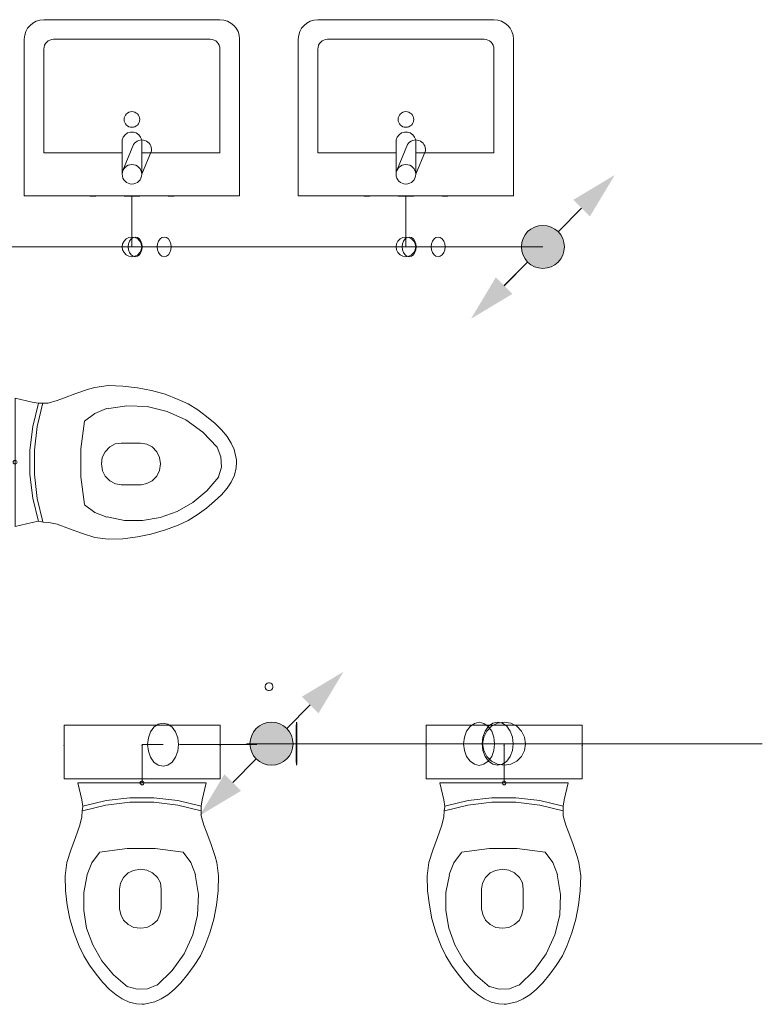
# Model space of a CAD drawing. Header units: millimetres. Extents: x -8419 to 49496, y -17222 to 2761.
# Tile 8 of 9: x 44726 to 46623, y -4588 to -2072. Entities that reach past the tile are written whole.
import ezdxf

# ---------------------------------------------------------------- set-up
doc = ezdxf.new("R2010")
doc.units = ezdxf.units.MM
doc.layers.add('Kanalizace', color=7, linetype='Continuous')
doc.layers.add('Zdravotní technika', color=7, linetype='Continuous')

# ---------------------------------------------------------------- blocks, each defined once
blk = doc.blocks.new('Basin-Sink-Bidet-ID-29-8-29-1424')
at = {"layer": 'Zdravotní technika', "color": 7, "lineweight": 5}
for p, q in [((-225, 450), (225, 450)), ((-275, 0), (-275, 400)), ((-200, 400), (200, 400)), ((-225, 110), (-225, 375)), ((-25, 55), (-25, 143)), ((-23, 65), (4, 131)), ((25, 143), (25, 55)), ((-25, 110), (-225, 110)), ((25, 55), (50, 115))]:
    blk.add_line(p, q, dxfattribs=at)
for points in [[(275, 400), (275, 0), (-275, 0)], [(225, 375), (225, 110), (25, 110)], [(-25, 143), (-22.2, 150.1), (-17.5, 156.1), (-11.1, 160.5), (-3.8, 162.7), (3.8, 162.7), (11.1, 160.5), (17.5, 156.1), (22.2, 150.1), (25, 143)], [(-92.5, -1), (-92.5, 0), (-107.5, 0), (-107.5, -1), (-92.5, -1)], [(20, -1), (20, 0), (-20, 0), (-20, -1), (20, -1)], [(107.5, -1), (107.5, 0), (92.5, 0), (92.5, -1), (107.5, -1)]]:
    blk.add_lwpolyline(points, dxfattribs=at)
for centre, radius in [((0, 195), 20), ((0, 55), 25)]:
    blk.add_circle(centre, radius, dxfattribs=at)
for centre, radius, start, end in [((-225, 400), 50, 90, 180), ((225, 400), 50, 0, 90), ((-200, 375), 25, 90, 180), ((200, 375), 25, 0, 90), ((25.1, 117.7), 25, 353.8988, 147.7432)]:
    blk.add_arc(centre, radius, start, end, dxfattribs=at)
blk = doc.blocks.new('Basin-Sink-Bidet-ID-29-8-29-1549')
at = {"layer": 'Zdravotní technika', "color": 7, "lineweight": 5}
for p, q in [((-225, 450), (225, 450)), ((-275, 0), (-275, 400)), ((-200, 400), (200, 400)), ((-225, 110), (-225, 375)), ((-25, 55), (-25, 143)), ((-23, 65), (4, 131)), ((25, 143), (25, 55)), ((-25, 110), (-225, 110)), ((25, 55), (50, 115))]:
    blk.add_line(p, q, dxfattribs=at)
for points in [[(275, 400), (275, 0), (-275, 0)], [(225, 375), (225, 110), (25, 110)], [(-25, 143), (-22.2, 150.1), (-17.5, 156.1), (-11.1, 160.5), (-3.8, 162.7), (3.8, 162.7), (11.1, 160.5), (17.5, 156.1), (22.2, 150.1), (25, 143)], [(-92.5, -1), (-92.5, 0), (-107.5, 0), (-107.5, -1), (-92.5, -1)], [(20, -1), (20, 0), (-20, 0), (-20, -1), (20, -1)], [(107.5, -1), (107.5, 0), (92.5, 0), (92.5, -1), (107.5, -1)]]:
    blk.add_lwpolyline(points, dxfattribs=at)
for centre, radius in [((0, 195), 20), ((0, 55), 25)]:
    blk.add_circle(centre, radius, dxfattribs=at)
for centre, radius, start, end in [((-225, 400), 50, 90, 180), ((225, 400), 50, 0, 90), ((-200, 375), 25, 90, 180), ((200, 375), 25, 0, 90), ((25.1, 117.7), 25, 353.8988, 147.7432)]:
    blk.add_arc(centre, radius, start, end, dxfattribs=at)
blk = doc.blocks.new('WC-ID-29-8-29-2615')
at = {"layer": 'Zdravotní technika', "color": 7, "lineweight": 5}
for points in [[(199.4, 10.6), (199.4, 147.8), (-199.4, 147.8), (-199.4, 10.6), (199.4, 10.6)], [(153.3, -43.3), (163.3, 0), (-164.4, 0), (-154.4, -43.3), (-151.1, -60.2), (-153.3, -71.8), (-154.4, -86.6), (-158.9, -107.7), (-170, -139.3), (-182.2, -172.1), (-192.2, -203.7), (-196.7, -237.5), (-195.6, -275.5), (-191.1, -312.4), (-184.4, -347.3), (-173.3, -384.2), (-161.1, -416.9), (-148.9, -442.3), (-134.4, -465.5), (-117.8, -488.7), (-100, -509.8), (-83.3, -527.8), (-66.7, -541.5), (-51.1, -552.1), (-33.3, -560.5), (-14.4, -564.7), (0, -565.8), (5.6, -565.8), (32.2, -559.4), (48.9, -552.1), (65.6, -541.5), (82.2, -527.8), (98.9, -510.9), (116.7, -488.7), (133.3, -466.6), (148.9, -442.3), (160, -416.9), (173.3, -383.2), (183.3, -348.3), (190, -312.4), (194.4, -275.5), (195.6, -237.5), (191.1, -203.7), (186.7, -187.9), (175.6, -155.2), (163.3, -123.5), (157.8, -107.7), (151.1, -84.4), (151.1, -76), (151.1, -59.1), (153.3, -43.3)], [(151.2, -71.3), (91.4, -56.8), (30.2, -49.5), (-31.5, -49.4), (-92.8, -56.7), (-152.6, -71.1)], [(150.9, -59.5), (91.4, -45.1), (30.3, -37.8), (-31.2, -37.9), (-92.2, -45.2), (-151.8, -59.8)], [(104.6, -177), (33.7, -167.9), (-37.8, -168), (-108.6, -177.3)], [(-109.3, -177.5), (-128.6, -204.2), (-140.5, -234.5)], [(136.7, -233.9), (124.4, -203.8), (104.9, -177.4)], [(-21.1, -369.4), (-4.4, -371.6), (12.2, -369.4), (26.7, -362.1), (38.9, -350.4), (45.6, -336.7), (48.9, -320.9), (48.9, -271.3), (46.7, -255.4), (38.9, -241.7), (26.7, -230.1), (12.2, -222.7), (-4.4, -220.6), (-22.2, -223.8), (-35.6, -230.1), (-47.8, -241.7), (-55.6, -256.5), (-57.8, -271.3), (-57.8, -321.9), (-54.4, -336.7), (-47.8, -350.4), (-35.6, -362.1), (-21.1, -369.4)], [(-140, -235.1), (-148.7, -280), (-149.2, -325.8), (-141.7, -370.9), (-126.2, -414.2), (-103.2, -454.3), (-73.4, -490.2), (-37.6, -520.8)], [(38.1, -516.6), (76.8, -479.6), (107.7, -436.4), (129.7, -388.5), (141.9, -337.6), (144, -285.5), (135.9, -233.9)], [(-37.8, -519.9), (-12.5, -527.2), (13.9, -525.9), (38.1, -516)]]:
    blk.add_lwpolyline(points, dxfattribs=at)
for centre, radius in [((-199.5, 95), 0.6), ((0, 95), 0.6), ((199.5, 95), 0.6), ((0, 0), 5)]:
    blk.add_circle(centre, radius, dxfattribs=at)
blk = doc.blocks.new('WC-ID-29-8-29-2629')
at = {"layer": 'Zdravotní technika', "color": 7, "lineweight": 5}
for points in [[(199.4, 10.6), (199.4, 147.8), (-199.4, 147.8), (-199.4, 10.6), (199.4, 10.6)], [(153.3, -43.3), (163.3, 0), (-164.4, 0), (-154.4, -43.3), (-151.1, -60.2), (-153.3, -71.8), (-154.4, -86.6), (-158.9, -107.7), (-170, -139.3), (-182.2, -172.1), (-192.2, -203.7), (-196.7, -237.5), (-195.6, -275.5), (-191.1, -312.4), (-184.4, -347.3), (-173.3, -384.2), (-161.1, -416.9), (-148.9, -442.3), (-134.4, -465.5), (-117.8, -488.7), (-100, -509.8), (-83.3, -527.8), (-66.7, -541.5), (-51.1, -552.1), (-33.3, -560.5), (-14.4, -564.7), (0, -565.8), (5.6, -565.8), (32.2, -559.4), (48.9, -552.1), (65.6, -541.5), (82.2, -527.8), (98.9, -510.9), (116.7, -488.7), (133.3, -466.6), (148.9, -442.3), (160, -416.9), (173.3, -383.2), (183.3, -348.3), (190, -312.4), (194.4, -275.5), (195.6, -237.5), (191.1, -203.7), (186.7, -187.9), (175.6, -155.2), (163.3, -123.5), (157.8, -107.7), (151.1, -84.4), (151.1, -76), (151.1, -59.1), (153.3, -43.3)], [(151.2, -71.3), (91.4, -56.8), (30.2, -49.5), (-31.5, -49.4), (-92.8, -56.7), (-152.6, -71.1)], [(150.9, -59.5), (91.4, -45.1), (30.3, -37.8), (-31.2, -37.9), (-92.2, -45.2), (-151.8, -59.8)], [(104.6, -177), (33.7, -167.9), (-37.8, -168), (-108.6, -177.3)], [(-109.3, -177.5), (-128.6, -204.2), (-140.5, -234.5)], [(136.7, -233.9), (124.4, -203.8), (104.9, -177.4)], [(-21.1, -369.4), (-4.4, -371.6), (12.2, -369.4), (26.7, -362.1), (38.9, -350.4), (45.6, -336.7), (48.9, -320.9), (48.9, -271.3), (46.7, -255.4), (38.9, -241.7), (26.7, -230.1), (12.2, -222.7), (-4.4, -220.6), (-22.2, -223.8), (-35.6, -230.1), (-47.8, -241.7), (-55.6, -256.5), (-57.8, -271.3), (-57.8, -321.9), (-54.4, -336.7), (-47.8, -350.4), (-35.6, -362.1), (-21.1, -369.4)], [(-140, -235.1), (-148.7, -280), (-149.2, -325.8), (-141.7, -370.9), (-126.2, -414.2), (-103.2, -454.3), (-73.4, -490.2), (-37.6, -520.8)], [(38.1, -516.6), (76.8, -479.6), (107.7, -436.4), (129.7, -388.5), (141.9, -337.6), (144, -285.5), (135.9, -233.9)], [(-37.8, -519.9), (-12.5, -527.2), (13.9, -525.9), (38.1, -516)]]:
    blk.add_lwpolyline(points, dxfattribs=at)
for centre, radius in [((-199.5, 95), 0.6), ((0, 95), 0.6), ((199.5, 95), 0.6), ((0, 0), 5)]:
    blk.add_circle(centre, radius, dxfattribs=at)
blk = doc.blocks.new('Začátek potrubí-PipeStart Kanalizace D20-ID-29-8-29-3599')
at = {"layer": 'Kanalizace', "color": 7, "lineweight": 5}
blk.add_lwpolyline([(-9.9, 1.5), (-8.9, 4.5), (-7.1, 7), (-4.6, 8.9), (-1.6, 9.9), (1.5, 9.9), (4.5, 8.9), (7, 7.1), (8.9, 4.6), (9.9, 1.6), (9.9, -1.5), (8.9, -4.5), (7.1, -7), (4.6, -8.9), (1.6, -9.9), (-1.5, -9.9), (-4.5, -8.9), (-7, -7.1), (-8.9, -4.6), (-9.9, -1.6), (-9.9, 1.5)], dxfattribs=at)
blk = doc.blocks.new('WC-ID-29-8-29-2340')
at = {"layer": 'Zdravotní technika', "color": 7, "lineweight": 5}
for points in [[(-10.6, 199.4), (-147.8, 199.4), (-147.8, -199.4), (-10.6, -199.4), (-10.6, 199.4)], [(43.3, 153.3), (0, 163.3), (0, -164.4), (43.3, -154.4), (60.2, -151.1), (71.8, -153.3), (86.6, -154.4), (107.7, -158.9), (139.3, -170), (172.1, -182.2), (203.7, -192.2), (237.5, -196.7), (275.5, -195.6), (312.4, -191.1), (347.3, -184.4), (384.2, -173.3), (416.9, -161.1), (442.3, -148.9), (465.5, -134.4), (488.7, -117.8), (509.8, -100), (527.8, -83.3), (541.5, -66.7), (552.1, -51.1), (560.5, -33.3), (564.7, -14.4), (565.8, 0), (565.8, 5.6), (559.4, 32.2), (552.1, 48.9), (541.5, 65.6), (527.8, 82.2), (510.9, 98.9), (488.7, 116.7), (466.6, 133.3), (442.3, 148.9), (416.9, 160), (383.2, 173.3), (348.3, 183.3), (312.4, 190), (275.5, 194.4), (237.5, 195.6), (203.7, 191.1), (187.9, 186.7), (155.2, 175.6), (123.5, 163.3), (107.7, 157.8), (84.4, 151.1), (76, 151.1), (59.1, 151.1), (43.3, 153.3)], [(71.3, 151.2), (56.8, 91.4), (49.5, 30.2), (49.4, -31.5), (56.7, -92.8), (71.1, -152.6)], [(59.5, 150.9), (45.1, 91.4), (37.8, 30.3), (37.9, -31.2), (45.2, -92.2), (59.8, -151.8)], [(233.9, 136.7), (203.8, 124.4), (177.4, 104.9)], [(516.6, 38.1), (479.6, 76.8), (436.4, 107.7), (388.5, 129.7), (337.6, 141.9), (285.5, 144), (233.9, 135.9)], [(177, 104.6), (167.9, 33.7), (168, -37.8), (177.3, -108.6)], [(369.4, -21.1), (371.6, -4.4), (369.4, 12.2), (362.1, 26.7), (350.4, 38.9), (336.7, 45.6), (320.9, 48.9), (271.3, 48.9), (255.4, 46.7), (241.7, 38.9), (230.1, 26.7), (222.7, 12.2), (220.6, -4.4), (223.8, -22.2), (230.1, -35.6), (241.7, -47.8), (256.5, -55.6), (271.3, -57.8), (321.9, -57.8), (336.7, -54.4), (350.4, -47.8), (362.1, -35.6), (369.4, -21.1)], [(519.9, -37.8), (527.2, -12.5), (525.9, 13.9), (516, 38.1)], [(235.1, -140), (280, -148.7), (325.8, -149.2), (370.9, -141.7), (414.2, -126.2), (454.3, -103.2), (490.2, -73.4), (520.8, -37.6)], [(177.5, -109.3), (204.2, -128.6), (234.5, -140.5)]]:
    blk.add_lwpolyline(points, dxfattribs=at)
for centre, radius in [((-95, 199.5), 0.6), ((-95, 0), 0.6), ((0, 0), 5), ((-95, -199.5), 0.6)]:
    blk.add_circle(centre, radius, dxfattribs=at)
blk = doc.blocks.new('Začátek potrubí-PipeStart Kanalizace D100-ID-29-8-29-2237')
at = {"layer": 'Kanalizace', "lineweight": 5}
for points in [[(55, 0), (52.3, 17), (44.5, 32.3), (32.3, 44.5), (17, 52.3), (0, 55), (-17, 52.3), (-32.3, 44.5), (-44.5, 32.3), (-52.3, 17), (-55, 0), (-52.3, -17), (-44.5, -32.3), (-32.3, -44.5), (-17, -52.3), (0, -55), (17, -52.3), (32.3, -44.5), (44.5, -32.3), (52.3, -17)], [(-183.8, -183.8), (-120.2, -77.8), (-77.8, -120.2)]]:
    blk.add_hatch(color=32, dxfattribs=at).paths.add_polyline_path(points)
at = {"layer": 'Kanalizace', "color": 32, "lineweight": 5}
blk.add_line((-99, -99), (-39, -38.8), dxfattribs=at)
blk = doc.blocks.new('T-kus-T-kus Kanalizace D100-ID-29-8-29-3942')
at = {"layer": 'Kanalizace', "color": 32, "lineweight": 5}
for q in [(-60, 0), (0, 0)]:
    blk.add_line((0, 0), q, dxfattribs=at)
blk.add_circle((0, 0), 55, dxfattribs=at)
blk.add_circle((0, 0), 55, dxfattribs=at)
blk = doc.blocks.new('Konec potrubí-PipeEnd Kanalizace D100-ID-29-8-29-2322')
at = {"layer": 'Kanalizace', "lineweight": 5}
for points in [[(183.8, 183.8), (120.2, 77.8), (77.8, 120.2)], [(55, 0), (52.3, 17), (44.5, 32.3), (32.3, 44.5), (17, 52.3), (0, 55), (-17, 52.3), (-32.3, 44.5), (-44.5, 32.3), (-52.3, 17), (-55, 0), (-52.3, -17), (-44.5, -32.3), (-32.3, -44.5), (-17, -52.3), (0, -55), (17, -52.3), (32.3, -44.5), (44.5, -32.3), (52.3, -17)]]:
    blk.add_hatch(color=32, dxfattribs=at).paths.add_polyline_path(points)
at = {"layer": 'Kanalizace', "color": 32, "lineweight": 5}
for p, q in [((99, 99), (39, 38.8)), ((-38.9, -38.9), (-98.9, -99.1))]:
    blk.add_line(p, q, dxfattribs=at)
blk = doc.blocks.new('Začátek potrubí-PipeStart Kanalizace D100-ID-29-8-29-1265')
at = {"layer": 'Kanalizace', "lineweight": 5}
for points in [[(55, 0), (52.3, 17), (44.5, 32.3), (32.3, 44.5), (17, 52.3), (0, 55), (-17, 52.3), (-32.3, 44.5), (-44.5, 32.3), (-52.3, 17), (-55, 0), (-52.3, -17), (-44.5, -32.3), (-32.3, -44.5), (-17, -52.3), (0, -55), (17, -52.3), (32.3, -44.5), (44.5, -32.3), (52.3, -17)], [(-183.8, -183.8), (-120.2, -77.8), (-77.8, -120.2)]]:
    blk.add_hatch(color=32, dxfattribs=at).paths.add_polyline_path(points)
at = {"layer": 'Kanalizace', "color": 32, "lineweight": 5}
blk.add_line((-99, -99), (-39, -38.8), dxfattribs=at)
blk = doc.blocks.new('T-kus-T-kus Kanalizace D100-ID-29-8-29-2299')
at = {"layer": 'Kanalizace', "color": 32, "lineweight": 5}
for q in [(0, 0), (64, 0)]:
    blk.add_line((0, 0), q, dxfattribs=at)
blk.add_lwpolyline([(63.6, -52.3), (64, -55), (64.3, -52.3), (64.6, -44.5), (64.9, -32.4), (65, -17), (65.1, 0), (65, 17), (64.9, 32.3), (64.7, 44.5), (64.3, 52.3), (64, 55), (63.7, 52.3), (63.4, 44.5), (63.1, 32.3), (62.9, 17), (62.9, 0), (62.9, -17), (63.1, -32.4), (63.3, -44.5), (63.6, -52.3)], dxfattribs=at)
blk.add_circle((0, 0), 55, dxfattribs=at)
blk.add_circle((0, 0), 55, dxfattribs=at)
blk = doc.blocks.new('T-kus-T-kus Kanalizace D100-ID-29-8-29-5007')
at = {"layer": 'Kanalizace', "color": 32, "lineweight": 5}
for q in [(-64, 0), (0, 0)]:
    blk.add_line((0, 0), q, dxfattribs=at)
blk.add_circle((0, 0), 55, dxfattribs=at)
blk.add_circle((0, 0), 55, dxfattribs=at)
blk = doc.blocks.new('Konec potrubí-PipeEnd Kanalizace D100-ID-29-8-29-2226')
at = {"layer": 'Kanalizace', "lineweight": 5}
for points in [[(183.8, 183.8), (120.2, 77.8), (77.8, 120.2)], [(55, 0), (52.3, 17), (44.5, 32.3), (32.3, 44.5), (17, 52.3), (0, 55), (-17, 52.3), (-32.3, 44.5), (-44.5, 32.3), (-52.3, 17), (-55, 0), (-52.3, -17), (-44.5, -32.3), (-32.3, -44.5), (-17, -52.3), (0, -55), (17, -52.3), (32.3, -44.5), (44.5, -32.3), (52.3, -17)]]:
    blk.add_hatch(color=32, dxfattribs=at).paths.add_polyline_path(points)
at = {"layer": 'Kanalizace', "color": 32, "lineweight": 5}
for p, q in [((99, 99), (39, 38.8)), ((-38.9, -38.9), (-98.9, -99.1))]:
    blk.add_line(p, q, dxfattribs=at)
blk = doc.blocks.new('Segment trubky-Kanalizace D100-ID-29-8-29-4967')
at = {"layer": 'Kanalizace', "color": 32, "lineweight": 5}
blk.add_line((0, 0), (290.1, 0), dxfattribs=at)
blk = doc.blocks.new('T-kus-T-kus Kanalizace D100-ID-29-8-29-3996')
at = {"layer": 'Kanalizace', "color": 32, "lineweight": 5}
for p, q in [((-83, 0), (135, -0.1)), ((0, 0), (93.5, 0))]:
    blk.add_line(p, q, dxfattribs=at)
blk.add_lwpolyline([(105.8, 52.3), (93.6, 55), (81.3, 52.3), (70.2, 44.5), (61.5, 32.3), (55.8, 17), (53.9, 0), (55.8, -17), (61.4, -32.4), (70.2, -44.5), (81.3, -52.3), (93.5, -55), (105.8, -52.3), (116.8, -44.5), (125.6, -32.4), (131.2, -17), (133.2, -0.1), (131.3, 16.9), (125.6, 32.3), (116.9, 44.5), (105.8, 52.3)], dxfattribs=at)
blk = doc.blocks.new('Segment trubky-Kanalizace D100-ID-29-8-29-3640')
at = {"layer": 'Kanalizace', "color": 32, "lineweight": 5}
blk.add_line((0, 0), (9.1, 0), dxfattribs=at)
blk = doc.blocks.new('Segment trubky-Kanalizace D100-ID-29-8-29-5635')
at = {"layer": 'Kanalizace', "color": 32, "lineweight": 5}
blk.add_line((0, 0), (672.9, 0), dxfattribs=at)
blk = doc.blocks.new('Segment trubky-Kanalizace D70-ID-29-8-29-3950')
at = {"layer": 'Kanalizace', "color": 32, "lineweight": 5}
blk.add_line((0, 0), (-98.9, 0), dxfattribs=at)
blk = doc.blocks.new('T-kus-T-kus Kanalizace D70-ID-29-8-29-5513')
at = {"layer": 'Kanalizace', "color": 32, "lineweight": 5}
for p, q in [((54, 0), (-74, 0)), ((0, 0), (-54.7, 0))]:
    blk.add_line(p, q, dxfattribs=at)
blk.add_lwpolyline([(-60.3, -23.8), (-54.7, -25), (-49.2, -23.8), (-44.1, -20.2), (-40.1, -14.7), (-37.6, -7.7), (-36.7, 0), (-37.6, 7.7), (-40.1, 14.7), (-44.1, 20.2), (-49.2, 23.8), (-54.7, 25), (-60.3, 23.8), (-65.3, 20.2), (-69.3, 14.7), (-71.9, 7.7), (-72.8, 0), (-71.9, -7.7), (-69.3, -14.7), (-65.3, -20.2), (-60.3, -23.8)], dxfattribs=at)
blk = doc.blocks.new('Segment trubky-Kanalizace D70-ID-29-8-29-5504')
at = {"layer": 'Kanalizace', "color": 32, "lineweight": 5}
blk.add_line((0, 0), (-572, 0), dxfattribs=at)
blk = doc.blocks.new('T-kus-T-kus Kanalizace D70-ID-29-8-29-5406')
at = {"layer": 'Kanalizace', "color": 32, "lineweight": 5}
for p, q in [((54, 0), (-74, 0)), ((0, 0), (-54.7, 0))]:
    blk.add_line(p, q, dxfattribs=at)
blk.add_lwpolyline([(-60.3, -23.8), (-54.7, -25), (-49.2, -23.8), (-44.1, -20.2), (-40.1, -14.7), (-37.6, -7.7), (-36.7, 0), (-37.6, 7.7), (-40.1, 14.7), (-44.1, 20.2), (-49.2, 23.8), (-54.7, 25), (-60.3, 23.8), (-65.3, 20.2), (-69.3, 14.7), (-71.9, 7.7), (-72.8, 0), (-71.9, -7.7), (-69.3, -14.7), (-65.3, -20.2), (-60.3, -23.8)], dxfattribs=at)
blk = doc.blocks.new('Segment trubky-Kanalizace D70-ID-29-8-29-5397')
at = {"layer": 'Kanalizace', "color": 32, "lineweight": 5}
blk.add_line((0, 0), (-597, 0), dxfattribs=at)
blk = doc.blocks.new('Segment trubky-Kanalizace D50-ID-29-8-29-5457')
at = {"layer": 'Kanalizace', "color": 32, "lineweight": 5}
blk.add_line((0, 0), (-72.9, 0), dxfattribs=at)
blk = doc.blocks.new('Koleno-Koleno Kanalizace D50-ID-29-8-29-5447')
at = {"layer": 'Kanalizace', "color": 32, "lineweight": 5}
blk.add_line((12, 0), (0, 0), dxfattribs=at)
blk.add_lwpolyline([(2.8, 23.8), (8.4, 25), (13.9, 23.8), (19, 20.2), (23, 14.7), (25.5, 7.7), (26.4, 0), (25.5, -7.7), (23, -14.7), (19, -20.2), (13.9, -23.8), (8.4, -25), (2.8, -23.8), (-2.2, -20.2), (-6.2, -14.7), (-8.8, -7.7), (-9.7, 0), (-8.8, 7.7), (-6.2, 14.7), (-2.2, 20.2), (2.8, 23.8)], dxfattribs=at)
blk = doc.blocks.new('Koleno-Koleno Kanalizace D50-ID-29-8-29-5465')
at = {"layer": 'Kanalizace', "color": 32, "lineweight": 5}
blk.add_line((0, 0), (0, 29.4), dxfattribs=at)
blk.add_lwpolyline([(-23.8, -7.7), (-25, 0), (-23.8, 7.7), (-20.2, 14.7), (-14.7, 20.2), (-7.7, 23.8), (0, 25), (7.7, 23.8), (14.7, 20.2), (20.2, 14.7), (23.8, 7.7), (25, 0), (23.8, -7.7), (20.2, -14.7), (14.7, -20.2), (7.7, -23.8), (0, -25), (-7.7, -23.8), (-14.7, -20.2), (-20.2, -14.7), (-23.8, -7.7)], dxfattribs=at)
blk = doc.blocks.new('Segment trubky-Kanalizace D50-ID-29-8-29-5483')
at = {"layer": 'Kanalizace', "color": 32, "lineweight": 5}
blk.add_line((0, 0), (0, 101.1), dxfattribs=at)
blk = doc.blocks.new('Segment trubky-Kanalizace D50-ID-29-8-29-5564')
at = {"layer": 'Kanalizace', "color": 32, "lineweight": 5}
blk.add_line((0, 0), (-72.9, 0), dxfattribs=at)
blk = doc.blocks.new('Koleno-Koleno Kanalizace D50-ID-29-8-29-5554')
at = {"layer": 'Kanalizace', "color": 32, "lineweight": 5}
blk.add_line((12, 0), (0, 0), dxfattribs=at)
blk.add_lwpolyline([(2.8, 23.8), (8.4, 25), (13.9, 23.8), (19, 20.2), (23, 14.7), (25.5, 7.7), (26.4, 0), (25.5, -7.7), (23, -14.7), (19, -20.2), (13.9, -23.8), (8.4, -25), (2.8, -23.8), (-2.2, -20.2), (-6.2, -14.7), (-8.8, -7.7), (-9.7, 0), (-8.8, 7.7), (-6.2, 14.7), (-2.2, 20.2), (2.8, 23.8)], dxfattribs=at)
blk = doc.blocks.new('Koleno-Koleno Kanalizace D50-ID-29-8-29-5572')
at = {"layer": 'Kanalizace', "color": 32, "lineweight": 5}
blk.add_line((0, 0), (0, 29.4), dxfattribs=at)
blk.add_lwpolyline([(-23.8, -7.7), (-25, 0), (-23.8, 7.7), (-20.2, 14.7), (-14.7, 20.2), (-7.7, 23.8), (0, 25), (7.7, 23.8), (14.7, 20.2), (20.2, 14.7), (23.8, 7.7), (25, 0), (23.8, -7.7), (20.2, -14.7), (14.7, -20.2), (7.7, -23.8), (0, -25), (-7.7, -23.8), (-14.7, -20.2), (-20.2, -14.7), (-23.8, -7.7)], dxfattribs=at)
blk = doc.blocks.new('Segment trubky-Kanalizace D50-ID-29-8-29-5590')
at = {"layer": 'Kanalizace', "color": 32, "lineweight": 5}
blk.add_line((0, 0), (0, 101.1), dxfattribs=at)
blk = doc.blocks.new('Segment trubky-Kanalizace D100-ID-29-8-29-3520')
at = {"layer": 'Kanalizace', "color": 32, "lineweight": 5}
blk.add_line((0, 0), (-197.6, 0), dxfattribs=at)
blk = doc.blocks.new('Koleno-Koleno Kanalizace D100-ID-29-8-29-5037')
at = {"layer": 'Kanalizace', "color": 32, "lineweight": 5}
blk.add_line((24.8, 0), (37.4, 0), dxfattribs=at)
blk.add_lwpolyline([(-29.5, 52.3), (-17.2, 55), (-5, 52.3), (6.1, 44.5), (14.9, 32.3), (20.5, 17), (22.4, 0), (20.5, -17), (14.9, -32.3), (6.1, -44.5), (-5, -52.3), (-17.2, -55), (-29.5, -52.3), (-40.5, -44.5), (-49.3, -32.3), (-54.9, -17), (-56.9, 0), (-54.9, 17), (-49.3, 32.3), (-40.5, 44.5), (-29.5, 52.3)], dxfattribs=at)
blk = doc.blocks.new('Segment trubky-Kanalizace D100-ID-29-8-29-5046')
at = {"layer": 'Kanalizace', "color": 32, "lineweight": 5}
blk.add_line((0, 0), (-12.5, 0), dxfattribs=at)
blk = doc.blocks.new('Koleno-Koleno Kanalizace D100-ID-29-8-29-5056')
at = {"layer": 'Kanalizace', "color": 32, "lineweight": 5}
for p, q in [((41, 0), (0, 0)), ((0, 0), (0, -59.1))]:
    blk.add_line(p, q, dxfattribs=at)
blk = doc.blocks.new('Segment trubky-Kanalizace D100-ID-29-8-29-5065')
at = {"layer": 'Kanalizace', "color": 32, "lineweight": 5}
blk.add_line((0, 0), (0, -38.7), dxfattribs=at)
blk = doc.blocks.new('Segment trubky-Kanalizace D100-ID-29-8-29-5785')
at = {"layer": 'Kanalizace', "color": 32, "lineweight": 5}
blk.add_line((0, 0), (-5.8, 0), dxfattribs=at)
blk = doc.blocks.new('Koleno-Koleno Kanalizace D100-ID-29-8-29-5776')
at = {"layer": 'Kanalizace', "color": 32, "lineweight": 5}
blk.add_line((-27.6, 0), (0, 0), dxfattribs=at)
blk.add_lwpolyline([(-4.5, -52.3), (-16.7, -55), (-29, -52.3), (-40, -44.5), (-48.8, -32.3), (-54.5, -17), (-56.4, 0), (-54.5, 17), (-48.8, 32.3), (-40, 44.5), (-29, 52.3), (-16.7, 55), (-4.5, 52.3), (6.6, 44.5), (15.4, 32.3), (21, 17), (22.9, 0), (21, -17), (15.4, -32.3), (6.6, -44.5), (-4.5, -52.3)], dxfattribs=at)
blk = doc.blocks.new('Koleno-Koleno Kanalizace D100-ID-29-8-29-5793')
at = {"layer": 'Kanalizace', "color": 32, "lineweight": 5}
blk.add_line((0, 0), (0, -58.8), dxfattribs=at)
blk.add_lwpolyline([(52.3, 17), (55, 0), (52.3, -17), (44.5, -32.3), (32.3, -44.5), (17, -52.3), (0, -55), (-17, -52.3), (-32.3, -44.5), (-44.5, -32.3), (-52.3, -17), (-55, 0), (-52.3, 17), (-44.5, 32.3), (-32.3, 44.5), (-17, 52.3), (0, 55), (17, 52.3), (32.3, 44.5), (44.5, 32.3), (52.3, 17)], dxfattribs=at)
blk = doc.blocks.new('Segment trubky-Kanalizace D100-ID-29-8-29-5810')
at = {"layer": 'Kanalizace', "color": 32, "lineweight": 5}
blk.add_line((0, 0), (0, -41.2), dxfattribs=at)

msp = doc.modelspace()

# ---------------------------------------------------------------- block references
at = {"layer": 'Kanalizace', "color": 32, "lineweight": 5}
for name, p in [('Konec potrubí-PipeEnd Kanalizace D100-ID-29-8-29-2322', (46062.5, -2652.5)), ('Segment trubky-Kanalizace D50-ID-29-8-29-5483', (45012.5, -2623.1)), ('Segment trubky-Kanalizace D50-ID-29-8-29-5590', (45712.5, -2623.1)), ('Začátek potrubí-PipeStart Kanalizace D100-ID-29-8-29-2237', (46062.5, -2652.5)), ('T-kus-T-kus Kanalizace D100-ID-29-8-29-3942', (46062.5, -2652.5)), ('Koleno-Koleno Kanalizace D50-ID-29-8-29-5465', (45012.5, -2652.5)), ('Koleno-Koleno Kanalizace D50-ID-29-8-29-5447', (45012.5, -2652.5)), ('T-kus-T-kus Kanalizace D70-ID-29-8-29-5406', (45149.6, -2652.5)), ('Koleno-Koleno Kanalizace D50-ID-29-8-29-5572', (45712.5, -2652.5)), ('Koleno-Koleno Kanalizace D50-ID-29-8-29-5554', (45712.5, -2652.5)), ('T-kus-T-kus Kanalizace D70-ID-29-8-29-5513', (45849.6, -2652.5)), ('Segment trubky-Kanalizace D70-ID-29-8-29-5397', (45075.7, -2652.5)), ('Segment trubky-Kanalizace D50-ID-29-8-29-5457', (45093.8, -2652.5)), ('Segment trubky-Kanalizace D70-ID-29-8-29-5504', (45775.7, -2652.5)), ('Segment trubky-Kanalizace D50-ID-29-8-29-5564', (45793.8, -2652.5)), ('Segment trubky-Kanalizace D70-ID-29-8-29-3950', (46002.5, -2652.5)), ('Konec potrubí-PipeEnd Kanalizace D100-ID-29-8-29-2226', (45369.1, -3922)), ('Koleno-Koleno Kanalizace D100-ID-29-8-29-5037', (45109.3, -3924.2)), ('Začátek potrubí-PipeStart Kanalizace D100-ID-29-8-29-1265', (45369.1, -3922)), ('T-kus-T-kus Kanalizace D100-ID-29-8-29-5007', (45369.1, -3922)), ('T-kus-T-kus Kanalizace D100-ID-29-8-29-2299', (45369.1, -3922)), ('T-kus-T-kus Kanalizace D100-ID-29-8-29-3996', (45806.1, -3922.2)), ('Koleno-Koleno Kanalizace D100-ID-29-8-29-5776', (45963.5, -3922)), ('Koleno-Koleno Kanalizace D100-ID-29-8-29-5793', (45963.5, -3922)), ('Koleno-Koleno Kanalizace D100-ID-29-8-29-5056', (45038.5, -3924.2)), ('Segment trubky-Kanalizace D100-ID-29-8-29-5046', (45092, -3924.2)), ('Segment trubky-Kanalizace D100-ID-29-8-29-3520', (45331.7, -3924.2)), ('Segment trubky-Kanalizace D100-ID-29-8-29-4967', (45433.1, -3922)), ('Segment trubky-Kanalizace D100-ID-29-8-29-3640', (45941.1, -3922.2)), ('Segment trubky-Kanalizace D100-ID-29-8-29-5785', (45952.6, -3922)), ('Segment trubky-Kanalizace D100-ID-29-8-29-5635', (45950.2, -3922)), ('Segment trubky-Kanalizace D100-ID-29-8-29-5065', (45038.5, -3983.3)), ('Segment trubky-Kanalizace D100-ID-29-8-29-5810', (45963.5, -3980.8))]:
    msp.add_blockref(name, p, dxfattribs=at)
at = {"layer": 'Kanalizace', "color": 7, "lineweight": 5}
msp.add_blockref('Začátek potrubí-PipeStart Kanalizace D20-ID-29-8-29-3599', (45362.7, -3776.4), dxfattribs=at)
at = {"layer": 'Zdravotní technika', "color": 7, "lineweight": 5}
for name, p in [('Basin-Sink-Bidet-ID-29-8-29-1424', (45012.5, -2522)), ('Basin-Sink-Bidet-ID-29-8-29-1549', (45712.5, -2522)), ('WC-ID-29-8-29-2340', (44713.9, -3202.5)), ('WC-ID-29-8-29-2629', (45038.5, -4022)), ('WC-ID-29-8-29-2615', (45963.5, -4022))]:
    msp.add_blockref(name, p, dxfattribs=at)

doc.saveas('drawing.dxf')
